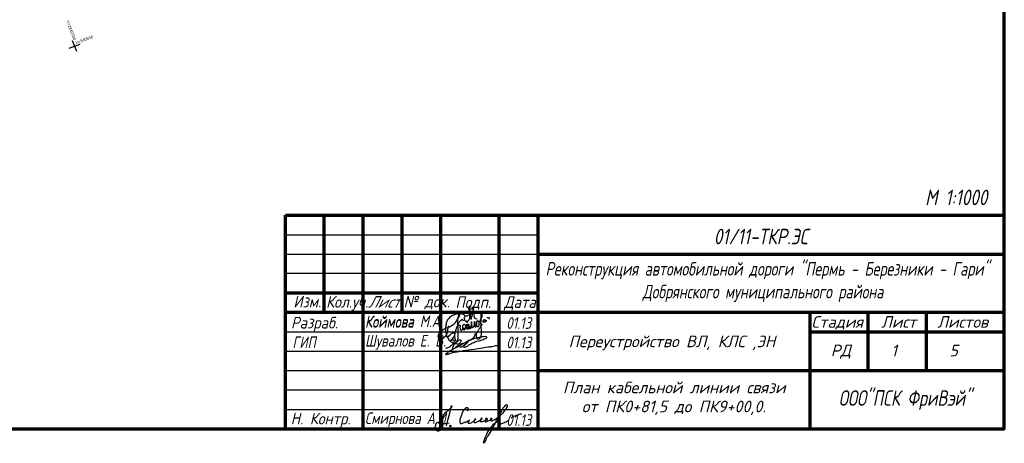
# Model space of a CAD drawing. Header units: millimetres. Extents: x -10 to 1169, y 1 to 1686.
# Tile 216 of 224: x 915 to 1169, y 1397 to 1506. Entities that reach past the tile are written whole.
import ezdxf
from ezdxf.enums import TextEntityAlignment as Align

# ---------------------------------------------------------------- set-up
doc = ezdxf.new("R2010")
doc.units = ezdxf.units.MM
doc.layers.add('COORDS', color=7, linetype='Continuous')
doc.layers.add('Листы', color=7, linetype='Continuous')
doc.layers.add('ЭЛЕКТРИКА', color=1, linetype='Continuous', lineweight=40, plot=False)
doc.styles.add('GPR', font='isocpeui.ttf', dxfattribs={"width": 0.8})
doc.styles.get("Standard").update_dxf_attribs({"font": 'arial.ttf'})
doc.styles.add('ГОСТ', font='isocpeui.ttf', dxfattribs={"height": 1.25})

# ---------------------------------------------------------------- blocks, each defined once
blk = doc.blocks.new('A$C14F24BE0')
at = {"lineweight": 30, "true_color": 0x0718b0}
blk.add_hatch(color=164, dxfattribs=at).paths.add_polyline_path([(2.59, -4.28, 1), (2.22, -4.28, 1)])
at = {"color": 164, "lineweight": 30, "true_color": 0x0718b0}
blk.add_line((0.23, -3.77), (2.15, -3.46), dxfattribs=at)
blk.add_circle((2.41, -4.28), 0.188, dxfattribs=at)
for points, knots in [([(-0.49, -3.72), (-0.4, -3.67), (-0.51, -3.26), (-1.23, -3.39), (-1.36, -4.15), (-1.69, -4.88), (-1.23, -5.5), (-0.44, -5.64), (0.2, -5.09), (0.57, -4.33), (0.54, -3.38), (0.5, -2.43), (0.63, -1.37), (1.37, -0.6), (2.2, 0.02), (2.73, 0.41), (2.92, 0.9), (2.57, 0.9), (2.59, 0.63), (2.47, 0.2), (2.22, -1.02), (1.82, -2.53), (1.51, -3.77), (1.4, -4.2)], [0, 0, 0, 0, 0.31279, 0.75166, 1.67129, 2.412495, 2.97956, 3.712448, 4.564632, 5.298338, 6.207276, 7.322922, 8.192226, 9.305227, 10.401145, 11.26622, 11.411446, 11.655096, 11.818609, 12.118108, 13.018743, 15.498507, 16.84405, 16.84405, 16.84405, 16.84405]), ([(6.77, 0.11), (6.76, 0.07), (6.73, -0.05), (6.74, -0.26), (6.95, -0.27), (7.15, -0.16), (7.12, 0.17), (6.85, 0.42), (6.2, 0.43), (5.61, -0.6), (5.24, -1.66), (4.83, -2.72), (4.92, -3.26), (4.94, -3.78), (5.56, -3.51), (6.12, -3.4), (6.78, -3.01), (7.25, -2.99), (7.43, -2.78), (7.27, -2.69), (7.14, -2.97), (7.03, -3.16), (6.94, -3.44), (7.19, -3.67), (7.69, -3.49), (8.14, -3.24), (8.59, -3), (8.8, -2.75), (8.98, -2.54), (8.76, -2.33), (8.62, -2.69), (8.51, -2.93), (8.48, -3.28), (8.82, -3.47), (9.28, -3.21), (9.87, -2.98), (10.27, -2.66), (10.67, -2.44), (10.51, -2.17), (10.3, -2.43), (10.18, -2.64), (10.03, -3.05), (10.56, -3.26), (11.12, -2.88), (11.7, -2.84), (12.08, -2.51), (11.85, -2.28), (11.43, -2.32), (11.57, -2.76), (11.34, -3.01), (11.54, -3.26), (11.93, -3), (12.42, -2.95), (12.75, -2.65), (13.32, -2.45), (12.88, -2.21), (12.76, -2.54), (12.68, -2.85), (13.05, -2.97), (13.47, -2.83), (14.22, -2.43), (15.07, -1.68), (16.11, -0.82), (16.75, 0.01), (17.11, 0.62), (17.14, 0.97), (16.98, 1.19), (16.59, 1.05), (16.17, 0.62), (15.66, -0.17), (15.12, -1.23), (14.28, -2.85), (13.34, -4.76), (12.36, -6.43), (11.67, -7.42), (11.47, -8.1), (11.25, -8.39), (11.12, -8.81), (10.9, -8.35), (11.33, -7.66), (11.76, -6.37), (12.54, -5.08), (13.32, -4.13), (13.8, -3.57), (14.22, -3.31), (14.52, -3.13), (14.9, -3.14), (14.87, -3.51), (14.86, -3.73), (14.92, -4.17), (15.59, -3.55), (16.14, -3.46), (16.83, -3.22), (17.2, -2.96), (17.39, -2.82)], [0, 0, 0, 0, 0.153221, 0.357613, 0.493352, 0.692414, 0.989555, 1.291204, 1.742475, 2.730709, 4.388355, 5.38085, 5.890004, 6.210585, 6.551316, 7.411083, 8.194482, 8.718166, 8.790248, 8.89267, 9.06287, 9.519825, 9.702443, 9.829766, 10.435215, 11.015499, 11.49759, 11.887822, 12.060708, 12.208429, 12.520036, 12.814383, 13.166868, 13.362181, 13.847388, 14.598378, 15.26698, 15.529718, 15.699557, 15.900859, 16.243469, 16.632814, 16.858518, 17.69493, 18.466617, 18.679008, 18.929614, 19.198499, 19.673231, 19.908465, 20.088794, 20.397375, 21.067588, 21.542627, 21.930537, 22.170782, 22.471297, 22.757892, 23.004436, 23.42, 24.091694, 25.523516, 26.827085, 28.102709, 28.675735, 28.89724, 29.125716, 29.34922, 29.98644, 30.948008, 32.136516, 33.563641, 36.408284, 38.532782, 39.355909, 40.072242, 40.473339, 40.729918, 40.841553, 41.667047, 43.020408, 44.981349, 46.112506, 46.72121, 47.181361, 47.566749, 47.800475, 48.112253, 48.4229, 48.579857, 49.244021, 49.968175, 50.605834, 51.320527, 51.320527, 51.320527, 51.320527]), ([(18.13, -2.16), (18.35, -2.03), (18.77, -1.77), (19.66, -1.46), (20.3, -1.14), (20.76, -1.14)], [0, 0, 0, 0, 0.757468, 1.46659, 2.831229, 2.831229, 2.831229, 2.831229])]:
    blk.add_open_spline(points, degree=3, knots=knots, dxfattribs=at)
blk = doc.blocks.new('A$C6218632A')
at = {"layer": 'ЭЛЕКТРИКА', "color": 0, "linetype": 'ByBlock', "lineweight": -2}
for points, knots in [([(6.36, 3.64), (6.34, 3.61), (6.28, 3.54), (6.16, 3.41), (6.14, 3.21), (6.16, 3.02), (6.19, 2.84), (6.24, 2.65), (6.37, 2.43), (6.71, 2.39), (7.05, 2.4), (7.35, 2.66), (7.5, 2.98), (7.6, 3.33), (7.64, 3.67), (7.53, 4.01), (7.52, 4.42), (7.42, 4.86), (7.43, 5.36), (7.26, 5.84), (7.5, 6.11), (7.44, 6.63), (7.64, 4.98), (7.6, 4.73), (7.91, 2.4), (8.05, 3.51), (8.26, 3.99), (8.4, 4.82), (8.52, 5.24), (8.71, 6.31), (8.16, 5.75), (8.51, 4.78), (8.64, 3.91), (8.69, 3.09), (9.18, 3.04), (9.46, 3.01)], [0, 0, 0, 0, 0.118708, 0.283153, 0.508507, 0.683718, 0.861871, 1.055389, 1.281684, 1.56958, 1.999735, 2.263254, 2.727804, 3.03837, 3.345159, 3.748428, 4.084118, 4.590028, 5.05489, 5.630673, 5.896078, 6.1185, 6.753042, 8.372403, 9.622969, 10.077373, 10.810653, 11.454077, 12.34475, 12.956405, 13.008846, 14.522349, 15.372925, 15.922063, 16.654094, 16.654094, 16.654094, 16.654094]), ([(2.03, 1.19), (1.96, 0.79), (1.79, -0.15), (1.58, -1.6), (-0.41, -2.66), (-0.69, -0.61), (0.77, 0.34), (2.4, 0.98), (3.94, 1.79), (4.45, 3.16), (5.1, 3.81), (4.95, 5.05), (4.52, 3.61), (4.41, 2.82), (4.43, 1.47), (4.48, 0.22), (4.56, -0.86), (4.46, -1.72), (4.48, -2.22), (4.21, -3.13), (3.84, -2.45), (3.84, -2.02), (3.7, -1.52), (3.72, -1.12), (3.75, -0.73), (3.85, -0.37), (4.03, 0.02), (4.13, 0.57), (4.43, 1.21), (4.73, 1.96), (5.09, 2.46), (5.66, 3.08), (5.82, 2.66), (5.9, 2.46)], [0, 0, 0, 0, 1.216621, 2.86, 4.494114, 5.503199, 7.547548, 9.093933, 10.97122, 12.45814, 13.183829, 13.892107, 14.667871, 15.870181, 16.997792, 18.479138, 19.702196, 20.248434, 20.972138, 21.575858, 21.938568, 22.632065, 23.04127, 23.45184, 23.813692, 24.214111, 24.564576, 25.103265, 25.878183, 26.701555, 27.423218, 27.986195, 28.483433, 28.483433, 28.483433, 28.483433]), ([(8.16, 4.33), (8, 4.25), (7.65, 4.05), (7.15, 3.91), (6.71, 3.58), (6.42, 3.82), (6.21, 3.94), (6.02, 4.08), (5.8, 4.17), (5.49, 4.3), (5.08, 4.34), (4.41, 4.28), (3.53, 4.09), (2.59, 3.54), (1.83, 2.81), (1.47, 1.87), (1.34, 1), (1.26, 0.15), (1.42, -0.55), (1.57, -1.22), (1.78, -1.85), (2.15, -2.39), (2.78, -2.99), (3.86, -3.41), (5.13, -3.47), (6.45, -3.13), (7.63, -2.51), (8.77, -1.75), (8.97, -0.99), (9.04, -0.7)], [0, 0, 0, 0, 0.550224, 1.191183, 1.622114, 1.939836, 2.19685, 2.348396, 2.641954, 2.905273, 3.358709, 3.86517, 4.910957, 6.036244, 7.099431, 7.97607, 9.014585, 9.751213, 10.50375, 11.158115, 11.811474, 12.458613, 13.119138, 14.38981, 15.828036, 16.881878, 18.42347, 19.87406, 20.731176, 20.731176, 20.731176, 20.731176]), ([(7.71, 0.86), (7.75, 0.84), (7.82, 0.79), (7.83, 0.91), (7.84, 0.98), (7.79, 1.05), (7.74, 1.12), (7.63, 1.12), (7.56, 1.01), (7.58, 0.9), (7.55, 0.74), (7.65, 0.64), (7.76, 0.57), (7.89, 0.55), (7.97, 0.68), (8.04, 0.8), (8.07, 0.93), (8.06, 1.12), (8.07, 1.31), (8.05, 1.55), (8.06, 1.74), (8.02, 1.97), (7.98, 2.64), (8.05, 1.82), (8.05, 1.56), (8.06, 1.4), (8.06, 1.25), (8.09, 1.08), (8.16, 0.96), (8.24, 0.87), (8.41, 0.73), (8.66, 1.02), (8.74, 1.31), (8.81, 1.66), (8.83, 1.91), (8.8, 2.49), (8.83, 2.13), (8.81, 1.94), (8.82, 1.71), (8.84, 1.49), (8.84, 1.3), (8.88, 1.14), (8.89, 0.94), (9.05, 0.95), (9.22, 0.91), (9.34, 1.26), (9.3, 1.56), (9.33, 1.91), (9.25, 2.22), (9.53, 2.52), (9.74, 2.42), (9.86, 2.22), (9.84, 2.55), (9.43, 2.47), (9.3, 2.21), (9.32, 1.94), (9.31, 1.64), (9.29, 1.34), (9.45, 1.13), (9.65, 0.94), (9.89, 1.1), (9.96, 1.27), (10, 1.46), (10.05, 1.69), (10.02, 1.94), (9.99, 2.1), (9.95, 2.24), (9.86, 2.28), (9.77, 2.42), (9.75, 2.27), (9.82, 2.18), (9.96, 2.21), (10.05, 2.3), (10.2, 2.36), (10.24, 2.54), (10.34, 2.72), (10.37, 2.88), (10.43, 3.06), (10.55, 3.18), (10.7, 3.38), (10.77, 3.68), (10.91, 4.06), (10.44, 4.38), (10.43, 4.01), (10.4, 3.75), (10.44, 3.42), (10.44, 3.11), (10.39, 2.78), (10.41, 2.45), (10.36, 2.08), (10.35, 1.73), (10.41, 1.41), (10.41, 1.11), (10.43, 0.84), (10.45, 0.53), (10.47, 0.23), (10.52, -0.13), (10.53, -0.51), (10.52, -0.91), (10.46, -1.33), (10.3, -1.78), (10.03, -2.24), (9.44, -2.27), (9.31, -1.82), (9.26, -1.45), (9.27, -1.03), (9.39, -0.66), (9.55, -0.32), (9.7, 0), (9.87, 0.29), (10.08, 0.54), (10.35, 0.81), (10.53, 1.27), (10.74, 1.57), (10.86, 1.75)], [0, 0, 0, 0, 0.112047, 0.194924, 0.263254, 0.34956, 0.411074, 0.535381, 0.597512, 0.765688, 0.877502, 1.055198, 1.133063, 1.267261, 1.4052, 1.531064, 1.692114, 1.797318, 2.100324, 2.273725, 2.508879, 2.64738, 3.054804, 3.701914, 3.811019, 3.915461, 4.151835, 4.284388, 4.419739, 4.551836, 4.650087, 5.054369, 5.312583, 5.645619, 6.017608, 6.359419, 6.548212, 6.733226, 7.029984, 7.199114, 7.385571, 7.586763, 7.770319, 7.795181, 8.029342, 8.207128, 8.749797, 8.957039, 9.260919, 9.700134, 9.735704, 9.949679, 10.042887, 10.420575, 10.696721, 10.908513, 11.207826, 11.610088, 11.724501, 12.031879, 12.283874, 12.438323, 12.571216, 12.873349, 13.150563, 13.298389, 13.374297, 13.564905, 13.632381, 13.729137, 13.831553, 13.965102, 14.090678, 14.215073, 14.4204, 14.59231, 14.81698, 14.915667, 15.161749, 15.31149, 15.658681, 16.085535, 16.432665, 16.631066, 16.918543, 17.29932, 17.618537, 17.849443, 18.27685, 18.601425, 18.986076, 19.303314, 19.575951, 19.892478, 20.131507, 20.493425, 20.79769, 21.231918, 21.61385, 22.012982, 22.469598, 23.081108, 23.508948, 23.843257, 24.320163, 24.6876, 25.07669, 25.46302, 25.822922, 26.141993, 26.47151, 26.807894, 27.255978, 27.913388, 27.913388, 27.913388, 27.913388]), ([(11.08, 2.11), (11.07, 2.18), (11.04, 2.32), (11.04, 2.56), (11.09, 2.83), (11.31, 2.87), (11.43, 2.75), (11.39, 2.65), (11.35, 2.44), (11.4, 2.53), (11.48, 2.59), (11.6, 2.66), (11.73, 2.64), (11.77, 2.55), (11.85, 2.47), (11.76, 2.38), (11.72, 2.26), (11.59, 2.22), (11.44, 2.17), (11.3, 2.15), (11.15, 2.14), (11.05, 2.11), (10.95, 2.12), (10.93, 2.06), (10.92, 2.04)], [0, 0, 0, 0, 0.203114, 0.443788, 0.738793, 0.892148, 1.011452, 1.16472, 1.294079, 1.312018, 1.436857, 1.609751, 1.70903, 1.800525, 1.876218, 2.001803, 2.102334, 2.263861, 2.37303, 2.576259, 2.689773, 2.803296, 2.893038, 2.964801, 2.964801, 2.964801, 2.964801]), ([(12.01, 3.3), (12.09, 3.32), (12.27, 3.37), (12.51, 3.28), (12.65, 3.08), (12.58, 2.97), (12.54, 2.91)], [0, 0, 0, 0, 0.2515771, 0.5409778, 0.7122563, 0.9029155, 0.9029155, 0.9029155, 0.9029155]), ([(4.39, 1.12), (4.52, 1.23), (4.69, 1.36), (4.98, 1.42), (5.11, 1.25), (5.09, 1.06), (5.04, 0.85), (5.06, 0.62), (5.07, 0.37), (5.15, 0.16), (5.33, 0.02), (5.56, 0.08), (5.75, 0.29), (5.86, 0.63), (5.79, 1.03), (5.8, 1.43), (6.17, 1.7), (6.46, 1.37), (6.45, 1.02), (6.45, 0.68), (6.45, 0.37), (6.23, 0.16), (6.02, 0.19), (5.83, 0.23), (5.79, 0.38), (5.76, 0.67), (6.23, 0.58), (6.52, 0.71), (6.73, 0.92), (6.82, 1.19), (6.77, 1.89), (6.81, 1.18), (6.74, 0.9), (6.76, 0.65), (6.79, 0.49), (6.87, 0.4), (6.98, 0.42), (7.11, 0.47), (7.14, 0.62), (7.21, 0.76), (7.21, 0.92), (7.23, 1.04), (7.26, 1.16), (7.26, 1.28), (7.26, 1.42), (7.28, 1.55), (7.27, 1.84), (7.25, 1.44), (7.25, 1.28), (7.25, 1.14), (7.25, 1.06), (7.25, 1.02), (7.25, 0.92), (7.25, 0.77), (7.26, 0.6), (7.34, 0.4), (7.48, 0.46), (7.58, 0.51)], [0, 0, 0, 0, 0.496119, 0.651509, 0.822656, 1.020696, 1.200838, 1.472307, 1.717279, 1.943141, 2.143103, 2.330431, 2.592975, 2.945138, 3.372415, 3.787425, 4.112224, 4.44068, 4.834392, 5.149905, 5.488589, 5.712148, 5.972129, 6.113542, 6.213496, 6.399091, 6.854329, 7.154318, 7.39061, 7.684081, 8.129512, 8.574943, 8.892635, 9.134623, 9.310707, 9.363216, 9.47464, 9.604325, 9.737043, 9.890018, 10.084944, 10.197839, 10.275861, 10.434465, 10.583035, 10.68275, 10.860739, 11.113365, 11.317518, 11.465995, 11.521675, 11.558792, 11.595913, 11.809299, 12.006538, 12.119562, 12.375391, 12.375391, 12.375391, 12.375391]), ([(6.92, 1.97), (6.93, 2), (6.94, 2.08), (6.94, 2.18), (6.94, 2.3), (7.02, 2.37), (7.08, 2.35), (7.1, 2.34)], [0, 0, 0, 0, 0.0785862, 0.242986, 0.3060295, 0.4223142, 0.4868299, 0.4868299, 0.4868299, 0.4868299])]:
    blk.add_open_spline(points, degree=3, knots=knots, dxfattribs=at)
blk = doc.blocks.new('A$C54C13FF2')
at = {"color": 182, "lineweight": 30}
for points, knots in [([(0.77, 4.58), (0.85, 4.6), (0.97, 4.63), (0.84, 4.51), (0.77, 4.57), (0.73, 4.69), (0.97, 4.92), (1.24, 5.15), (1.64, 5.46), (2, 5.53), (2.28, 5.64), (2.47, 5.51), (2.4, 5.19), (2.34, 4.79), (2.03, 4.33), (1.65, 3.98), (1.49, 3.73), (1.35, 3.61), (1.36, 3.71), (1.54, 3.68), (1.74, 3.8), (2.02, 3.79), (2.36, 3.62), (2.13, 3.08), (1.83, 2.54), (1.19, 2.01), (0.55, 1.68), (0.16, 1.58), (0, 1.54)], [0, 0, 0, 0, 0.144816, 0.240176, 0.309233, 0.378382, 0.62109, 1.127388, 1.559392, 2.061245, 2.251565, 2.417324, 2.630671, 3.138748, 3.667492, 4.230133, 4.648637, 4.66273, 4.699155, 4.824553, 5.091414, 5.41419, 5.649534, 6.060514, 6.795844, 7.695243, 8.4424, 8.924507, 8.924507, 8.924507, 8.924507]), ([(4.46, 2.69), (4.36, 2.67), (4.15, 2.63), (3.94, 2.4), (3.72, 2.25), (3.69, 1.98), (3.98, 1.89), (4.39, 2.02), (4.79, 2.5), (5.41, 2.76), (5.52, 3.19), (5.77, 3.2), (5.69, 3.15), (5.62, 3.02), (5.34, 2.83), (5.13, 2.46), (4.79, 2.26), (4.72, 2.04), (4.72, 1.94), (4.72, 1.83), (4.99, 1.89), (5.42, 1.95), (5.94, 2.43), (6.53, 2.75), (7.03, 3.02), (8.05, 3.5), (9.27, 3.56), (10.19, 4.16), (10.59, 4.22), (10.77, 4.6), (9.83, 4.62), (8.98, 4.52), (7.32, 4.08), (5.38, 3.34), (2.85, 1.65), (1.33, 1.17), (-0.01, -0.02), (0.24, 0.08), (0.6, -0.01), (1.77, 0.56), (3.55, 0.82), (6.14, 1.22), (8.66, 1.57), (10.66, 1.92), (12.26, 2.1), (13.17, 2.39), (13.78, 2.39)], [0, 0, 0, 0, 0.29858, 0.633476, 0.902137, 1.086957, 1.289204, 1.656644, 2.346306, 3.125394, 3.508101, 3.561159, 3.602142, 3.683917, 4.04915, 4.522294, 4.980436, 5.13351, 5.206596, 5.277818, 5.41872, 5.815913, 6.767082, 7.340938, 7.85738, 8.447832, 10.736442, 11.336769, 11.705826, 11.87945, 12.357395, 13.547075, 15.135573, 17.179771, 19.933214, 23.650458, 23.701113, 23.773834, 24.156681, 25.108478, 27.209493, 29.784304, 32.857291, 34.888328, 35.860335, 37.68574, 37.68574, 37.68574, 37.68574]), ([(1.99, 2.13), (1.95, 1.94), (2.28, 2.95), (2.8, 3.1), (3.26, 3.59), (3.83, 3.87), (4.1, 3.39), (3.56, 2.77), (3.09, 2.21), (2.55, 1.78), (2.3, 1.51), (1.96, 1.44), (1.84, 1.8), (1.99, 2.04), (2.02, 2.22), (2.04, 2.28)], [0, 0, 0, 0, 0.580362, 1.313295, 2.149647, 2.566363, 2.821987, 3.502335, 4.656923, 5.1745, 5.551264, 5.7689, 6.051946, 6.413741, 6.602979, 6.602979, 6.602979, 6.602979])]:
    blk.add_open_spline(points, degree=3, knots=knots, dxfattribs=at)

msp = doc.modelspace()

# ---------------------------------------------------------------- linework, layer by layer
at = {"layer": 'COORDS', "lineweight": -2}
for p, q in [((930.0431, 1497.65143), (928.96799, 1500.45217)), ((928.10518, 1498.51425), (930.90592, 1499.58935))]:
    msp.add_line(p, q, dxfattribs=at)
at = {"layer": 'Листы', "color": 0, "linetype": 'Continuous', "lineweight": 70}
for p, q in [((983.76888, 1455.47816), (1168.76888, 1455.47816)), ((983.76888, 1400.47816), (983.76888, 1455.47816)), ((993.76888, 1430.47816), (993.76888, 1455.47816)), ((1003.76888, 1400.47816), (1003.76888, 1455.47816)), ((1013.76888, 1430.47816), (1013.76888, 1455.47816)), ((1023.76888, 1400.47816), (1023.76888, 1455.47816)), ((1038.76888, 1400.47816), (1038.76888, 1455.47816)), ((1048.76888, 1400.47816), (1048.76888, 1455.47816)), ((1048.76888, 1445.47816), (1168.76888, 1445.47816)), ((983.76888, 1435.47816), (1048.76888, 1435.47816)), ((983.76888, 1430.47816), (1168.76888, 1430.47816)), ((1118.76888, 1400.47816), (1118.76888, 1430.47816)), ((1133.76888, 1415.47816), (1133.76888, 1430.47816)), ((1148.76888, 1415.47816), (1148.76888, 1430.47816)), ((1118.76888, 1425.47816), (1168.76888, 1425.47816)), ((1048.76888, 1415.47816), (1168.76888, 1415.47816)), ((983.76888, 1400.47816), (1168.76888, 1400.47816))]:
    msp.add_line(p, q, dxfattribs=at)
at = {"layer": 'Листы', "color": 0}
for p, q in [((1168.76888, 1400.47816), (1168.76888, 1455.47816)), ((983.76888, 1450.47816), (1048.76888, 1450.47816)), ((983.76888, 1445.47816), (1048.76888, 1445.47816)), ((1048.76888, 1440.47816), (983.76888, 1440.47404)), ((983.76888, 1425.47816), (1048.76888, 1425.47816)), ((983.76888, 1420.47816), (1048.76888, 1420.47816)), ((983.76888, 1415.47816), (1048.76888, 1415.47816)), ((983.76888, 1410.47816), (1048.76888, 1410.47816)), ((983.76888, 1405.47816), (1048.76888, 1405.47816))]:
    msp.add_line(p, q, dxfattribs=at)
at = {"layer": 'Листы', "lineweight": 70, "ltscale": 200}
msp.add_lwpolyline([(1168.76888, 1686.35822), (128.55065, 1686.35822), (128.55065, 1400.47816), (1168.76888, 1400.47816)], close=True, dxfattribs=at)

# ---------------------------------------------------------------- block references
at = {"layer": 'Листы', "color": 0, "linetype": 'ByBlock', "lineweight": -2}
msp.add_blockref('A$C6218632A', (1023.63349, 1425.79039), dxfattribs=at)
at = {"layer": 'Листы', "color": 0}
for name, p in [('A$C54C13FF2', (1024.93689, 1419.60598)), ('A$C14F24BE0', (1023.76888, 1405.47816))]:
    msp.add_blockref(name, p, dxfattribs=at)

# ---------------------------------------------------------------- texts
at = {"layer": 'COORDS', "lineweight": -2}
for s, rotation, p in [('Y=2242600', 291, (927.28833, 1505.52545)), ('X=540550', 21, (929.88274, 1499.46438))]:
    msp.add_text(s, height=0.75, rotation=rotation, dxfattribs=at).set_placement(p)
at = {"layer": 'Листы', "color": 0, "lineweight": -3, "style": 'ГОСТ'}
for s, height, width, p in [('М 1:1000', 4, 0.8, (1148.39776, 1458.07321)), ('01/11-ТКР.ЭС', 4, 0.8, (1094.01563, 1448.00209)), ('Реконструкция автомобильной дороги "Пермь - Березники - Гари"', 3.5, 0.75, (1050.71405, 1439.93629)), ('Добрянского муниципального района', 3.5, 0.75, (1075.68669, 1434.05671)), ('Изм.  ', 3, 0.9, (985.80755, 1431.73854)), ('Кол.уч.  ', 3, 0.9, (994.2315, 1431.67508)), ('№ док.  ', 3, 0.9, (1014.19091, 1431.73854)), ('Подп.', 3, 0.9, (1027.52095, 1431.58854)), ('Дата', 3, 0.9, (1040.0455, 1431.60201)), ('Разраб.', 3, 0.9, (985.19964, 1426.30701)), ('Коймова', 3, 0.8, (1004.25066, 1426.48549)), ('Коймова М.А.', 3, 0.8, (1004.25898, 1426.66003)), ('01.13', 3, 0.8, (1040.61376, 1426.21316)), ('ГИП', 3, 0.8, (985.56948, 1421.25718)), ('Шувалов Е. В. ', 3, 0.8, (1004.25898, 1421.66003)), ('01.13', 3, 0.8, (1040.61376, 1421.21316)), ('ООО"ПСК ФриВэй" ', 4, 0.75, (1126.16969, 1406.39972)), ('Н. Контр.', 3, 0.9, (985.13732, 1401.60545)), ('Смирнова А.И.', 3, 0.8, (1004.25747, 1401.69531)), ('01.13', 3, 0.8, (1040.61376, 1401.21316))]:
    msp.add_text(s, height=height, dxfattribs=dict(at, width=width)).set_placement(p)
at = {"layer": 'Листы', "color": 0, "lineweight": -3, "style": 'ГОСТ', "oblique": 15, "width": 0.9}
msp.add_text('Лист ', height=3, dxfattribs=at).set_placement((1004.982, 1431.67508))
at = {"layer": 'Листы', "color": 0, "lineweight": -3, "style": 'ГОСТ'}
for s, p in [('Стадия', (1119.12171, 1426.5129)), ('Лист  ', (1137.09171, 1426.51769)), ('Листов', (1151.5503, 1426.5129)), ('Переустройство ВЛ, КЛС ,ЭН', (1056.63433, 1421.48341)), ('РД', (1124.12169, 1419.1473)), ('1', (1139.64467, 1419.12491)), ('5', (1154.64467, 1419.12491))]:
    msp.add_text(s, height=3, dxfattribs=at).set_placement(p)
at = {"layer": 'Листы', "color": 0, "linetype": 'ByBlock', "style": 'GPR'}
for s, p in [('План кабельной линии связи', (1083.81761, 1409.61919)), ('от ПК0+81,5 до ПК9+00,0.', (1083.7158, 1404.71878))]:
    msp.add_text(s, height=3, dxfattribs=at).set_placement(p, align=Align.CENTER)

doc.saveas('drawing.dxf')
